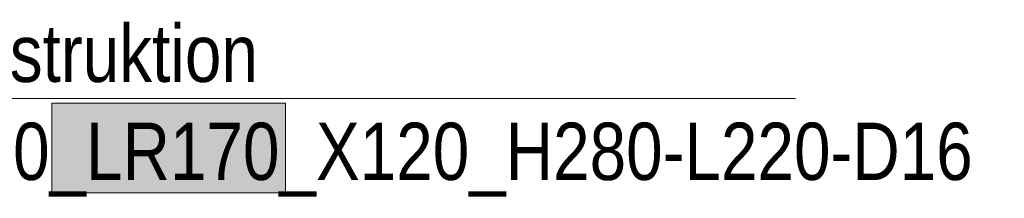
# Model space of a CAD drawing. Header units: millimetres. Extents: x -13 to 146, y -13 to 60.
# Tile 141 of 170: x 49.557 to 52.263, y 18.644 to 19.134. Entities that reach past the tile are written whole.
import ezdxf

# ---------------------------------------------------------------- set-up
doc = ezdxf.new("R2010")
doc.units = ezdxf.units.MM
doc.layers.add('Achsen', color=7, linetype='Continuous', lineweight=20)
doc.layers.add('WPG_Lüftung Durchbrüche', color=7, linetype='Continuous', lineweight=20)
doc.styles.add('Arial Narrow', font='ARIALN.TTF')

msp = doc.modelspace()

# ---------------------------------------------------------------- hatches: boundary and pattern name
at = {"layer": 'WPG_Lüftung Durchbrüche', "lineweight": 13, "true_color": 0xe9e9e9}
msp.add_hatch(color=254, dxfattribs=at).paths.add_polyline_path([(50.286825, 18.905322), (50.286825, 18.658485), (49.64533, 18.658485), (49.64533, 18.905322)])

# ---------------------------------------------------------------- linework, layer by layer
at = {"layer": 'Achsen', "color": 5, "linetype": 'Continuous', "lineweight": 18}
msp.add_line((51.689219, 18.917682), (47.656003, 18.917682), dxfattribs=at)
at = {"layer": 'WPG_Lüftung Durchbrüche', "color": 6, "linetype": 'Continuous', "lineweight": 13}
for p, q in [((49.64533, 18.658485), (49.64533, 18.905322)), ((49.64533, 18.905322), (50.286825, 18.905322)), ((50.286825, 18.905322), (50.286825, 18.658485)), ((50.286825, 18.658485), (49.64533, 18.658485))]:
    msp.add_line(p, q, dxfattribs=at)

# ---------------------------------------------------------------- texts
at = {"color": 2, "lineweight": 35, "style": 'Arial Narrow'}
msp.add_text('Typ XT-SQ-WO-      -R0_LR170_X120_H280-L220-D16', height=0.1575, dxfattribs=at).set_placement((47.714248, 18.693883))
at = {"layer": 'Achsen', "color": 2, "lineweight": 35, "style": 'Arial Narrow'}
msp.add_text('1 x Isokorb-Sonderkonstruktion', height=0.1575, dxfattribs=at).set_placement((47.714248, 18.963347))

doc.saveas('drawing.dxf')
